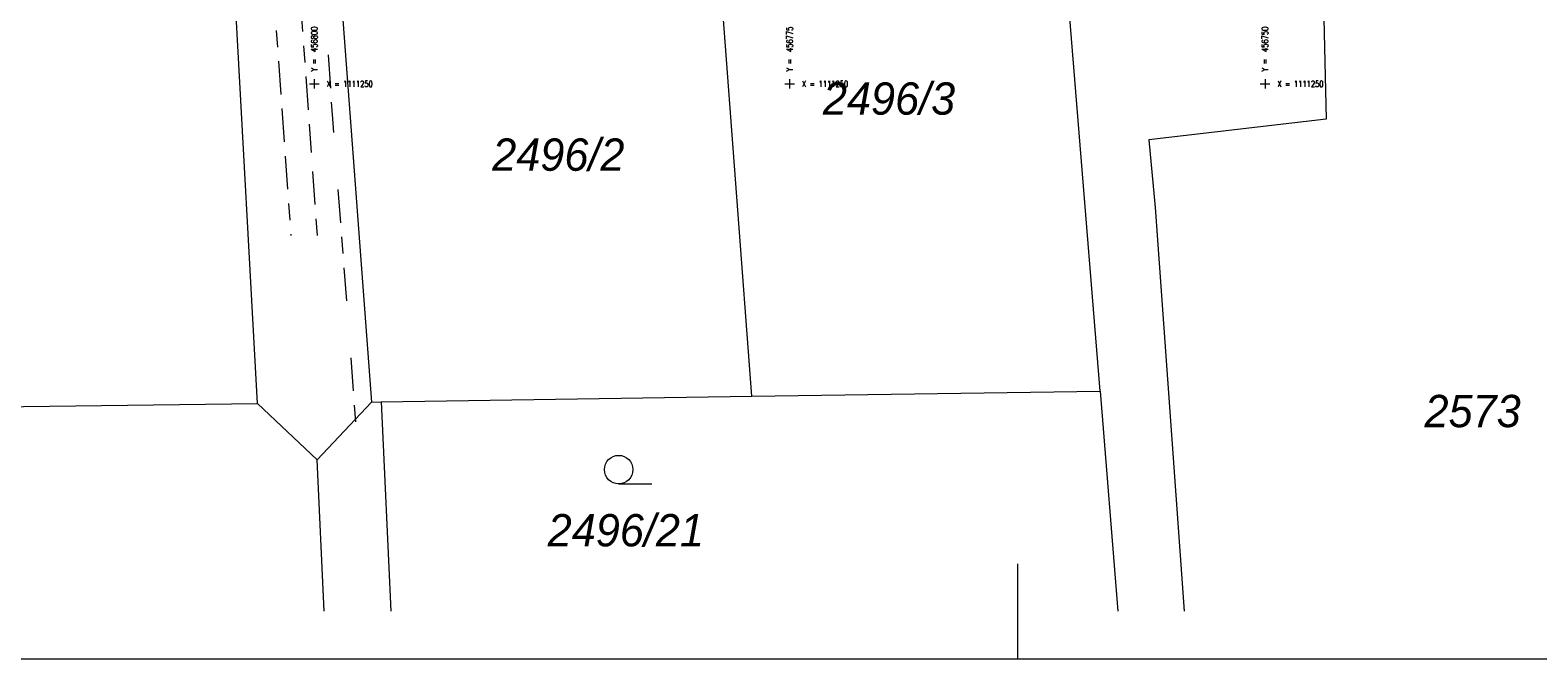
# Model space of a CAD drawing. Header units: metres. Extents: x -457078 to -456448, y -1111280 to -1111132.
# Tile 17 of 35: x -456815 to -456736, y -1111280 to -1111247. Entities that reach past the tile are written whole.
import ezdxf
from ezdxf.enums import TextEntityAlignment as Align

# ---------------------------------------------------------------- set-up
doc = ezdxf.new("R2010")
doc.units = ezdxf.units.M
doc.header["$MEASUREMENT"] = 0
for name, pattern in [('6.1622', [40, 3.5, -3, 7, -3, 3.5, 3.5, -3, 7, -3, 3.5]), ('6.2322', [40, 3.5, -3, 7, -4, 6, -3, 7, -3, 3.5]), ('6.6022', [39, 3.5, -3, 7, -6, -6, 7, -3, 3.5])]:
    doc.linetypes.add(name, pattern=pattern)
doc.layers.get('0').update_dxf_attribs({"lineweight": 13})
for name, color, linetype, lineweight in [('Hranice parcel', 9, 'Continuous', 13), ('IS_CEZ_NN_PODZ', 1, '6.6022', 0), ('IS_SMVAK_KANAL_SPL_TRASA', 32, '6.2322', 0), ('IS_SMVAK_VODA_TRASA', 5, '6.1622', 0), ('Parcelní čísla', 9, 'Continuous', 13), ('RAMECEK', 7, 'Continuous', 0), ('SIT', 5, 'Continuous', 13), ('Značky kultur', 9, 'Continuous', 13)]:
    doc.layers.add(name, color=color, linetype=linetype, lineweight=lineweight)
doc.styles.add('ROMANS', font='romans.shx')
doc.styles.add('Style-cs_Italics', font='cs_Italics.shx')

# ---------------------------------------------------------------- blocks, each defined once
blk = doc.blocks.new('3.04')
at = {"layer": 'Značky kultur', "ltscale": 0.25}
blk.add_line((0.0007, 0), (0.1757, 0), dxfattribs=at)
blk.add_circle((0.0007, 0.075), 0.075, dxfattribs=at)
blk = doc.blocks.new('SIT')
at = {"color": 0, "linetype": 'ByBlock', "lineweight": -2}
for p, q in [((-1, 0), (1, 0)), ((0, 1), (0, -1))]:
    blk.add_line(p, q, dxfattribs=at)

msp = doc.modelspace()

# ---------------------------------------------------------------- linework, layer by layer
at = {"layer": 'Hranice parcel', "ltscale": 0.25}
for p, q in [((-456802.99, -1111266.81), (-456805.72, -1111216.84)), ((-456800.72, -1111216.78), (-456796.99, -1111266.74)), ((-456776.99, -1111266.43), (-456780.73, -1111216.53)), ((-456758.67, -1111266.16), (-456762.71, -1111216.29)), ((-456776.99, -1111266.43), (-456758.67, -1111266.16)), ((-456758.67, -1111266.16), (-456757.733, -1111277.746)), ((-456832.93, -1111267.19), (-456802.99, -1111266.81)), ((-456799.85, -1111269.77), (-456802.99, -1111266.81)), ((-456799.85, -1111269.77), (-456796.99, -1111266.74)), ((-456796.99, -1111266.74), (-456796.48, -1111266.73)), ((-456796.48, -1111266.73), (-456776.99, -1111266.43)), ((-456796.48, -1111266.73), (-456795.982, -1111277.746)), ((-456799.488, -1111277.746), (-456799.85, -1111269.77))]:
    msp.add_line(p, q, dxfattribs=at)
at = {"layer": 'Hranice parcel', "ltscale": 0.25, "flags": 128}
msp.add_lwpolyline([(-456748.16, -1111222.46), (-456747.2, -1111233.71), (-456746.78, -1111251.85), (-456756.11, -1111252.95), (-456755.77, -1111256.51), (-456754.252, -1111277.746)], dxfattribs=at)
at = {"layer": 'IS_CEZ_NN_PODZ', "ltscale": 0.25}
msp.add_lwpolyline([(-456797.81, -1111267.77), (-456799.03, -1111251.84), (-456799.79, -1111240.28), (-456801.22, -1111224.06), (-456801.87, -1111216.32)], dxfattribs=at)
at = {"layer": 'IS_SMVAK_KANAL_SPL_TRASA', "ltscale": 0.25}
msp.add_lwpolyline([(-456799.836, -1111257.972), (-456802.661, -1111218.285), (-456802.661, -1111218.285)], dxfattribs=at)
at = {"layer": 'IS_SMVAK_VODA_TRASA', "ltscale": 0.25}
msp.add_line((-456804.59, -1111210.78), (-456801.229, -1111257.972), dxfattribs=at)
at = {"layer": 'RAMECEK', "ltscale": 0.25}
msp.add_line((-456763, -1111280.246), (-456763, -1111275.246), dxfattribs=at)
at = {"layer": 'RAMECEK', "ltscale": 0.25, "flags": 128}
msp.add_lwpolyline([(-457078, -1111280.246), (-456448, -1111280.246), (-456448, -1111131.746), (-457078, -1111131.746)], close=True, dxfattribs=at)

# ---------------------------------------------------------------- block references
at = {"layer": 'SIT', "ltscale": 0.25, "xscale": 0.25, "yscale": 0.25, "zscale": 0.25}
for p in [(-456800, -1111250), (-456775, -1111250), (-456750, -1111250)]:
    msp.add_blockref('SIT', p, dxfattribs=at)
at = {"layer": 'Značky kultur', "ltscale": 0.25, "xscale": 10, "yscale": 10, "zscale": 10}
msp.add_blockref('3.04', (-456784, -1111271.04), dxfattribs=at)

# ---------------------------------------------------------------- texts
at = {"layer": 'Parcelní čísla', "style": 'Style-cs_Italics'}
for s, p in [('2496/3', (-456773.25, -1111251.62)), ('2496/2', (-456790.64, -1111254.57))]:
    msp.add_text(s, height=1.7, dxfattribs=at).set_placement(p)
for s, p in [('2573', (-456739.083, -1111268.06)), ('2496/21', (-456783.615, -1111274.33))]:
    msp.add_text(s, height=1.7, dxfattribs=at).set_placement(p, align=Align.CENTER)
at = {"layer": 'SIT', "style": 'ROMANS', "width": 0.8}
for s, p in [('Y =  456800', (-456799.838, -1111249.35)), ('Y =  456775', (-456774.838, -1111249.35)), ('Y =  456750', (-456749.838, -1111249.35))]:
    msp.add_text(s, height=0.325, rotation=90, dxfattribs=at).set_placement(p)
for p in [(-456799.35, -1111250.163), (-456774.35, -1111250.163), (-456749.35, -1111250.163)]:
    msp.add_text('X = 1111250', height=0.325, dxfattribs=at).set_placement(p)

doc.saveas('drawing.dxf')
